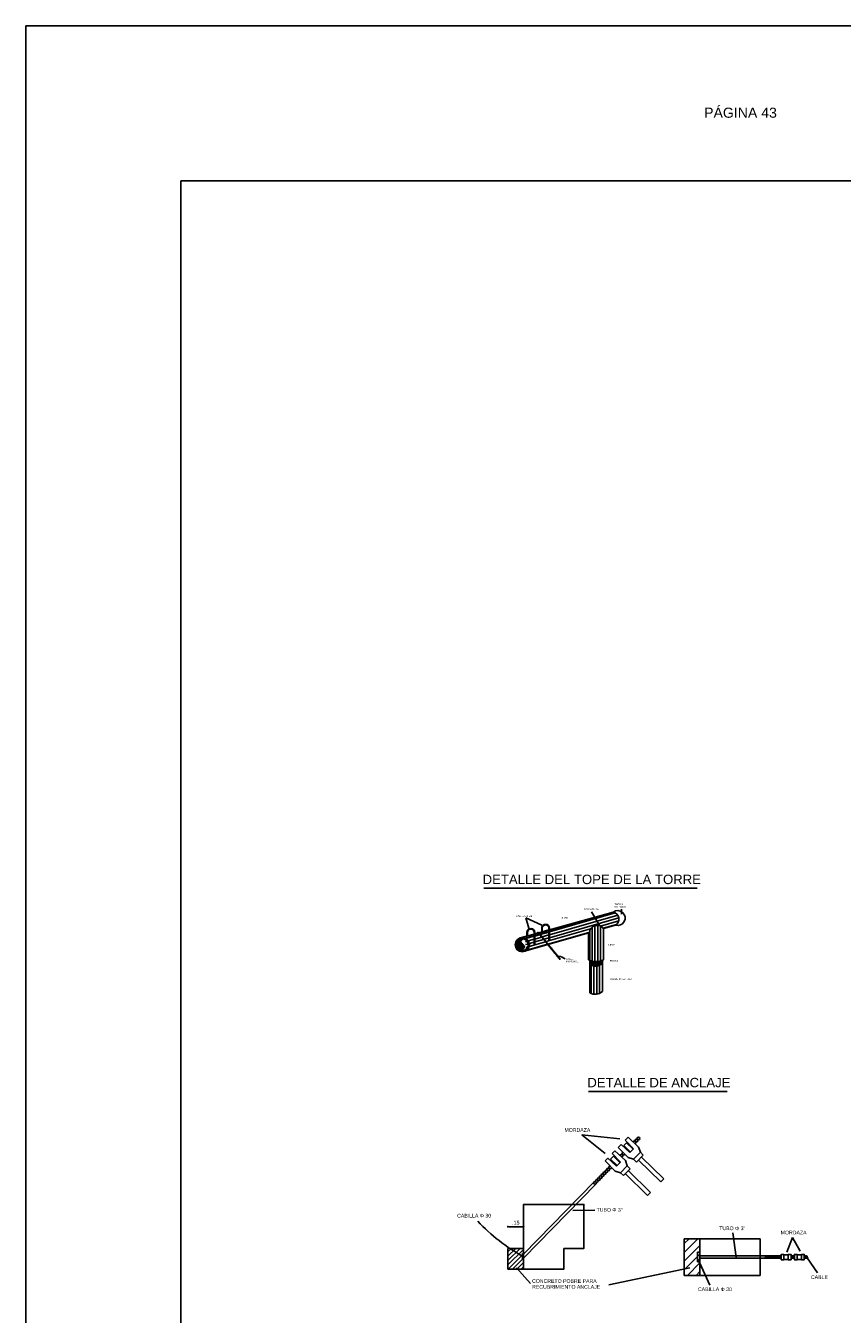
# Model space of a CAD drawing. Header units: metres. Extents: x 2644 to 4131, y 3282 to 4383.
# Tile 37 of 53: x 3043 to 3053, y 4366 to 4383. Entities that reach past the tile are written whole.
import ezdxf

# ---------------------------------------------------------------- set-up
doc = ezdxf.new("R2010")
doc.units = ezdxf.units.M
doc.layers.add('Dibujo', color=7, linetype='Continuous')
doc.styles.get("Standard").update_dxf_attribs({"font": 'arial.ttf'})
doc.dimstyles.new('gestion', dxfattribs={"dimscale": 0, "dimtxt": 0.025, "dimasz": 0.025, "dimexe": 0.02, "dimexo": 0.07, "dimgap": 0.01, "dimtad": 2, "dimtih": 1, "dimtoh": 1, "dimzin": 0, "dimdsep": 46, "dimtxsty": 'Standard', "dimblk": 'DOT', "dimcen": 0, "dimse1": 1, "dimse2": 1, "dimadec": 0, "dimazin": 0, "dimtm": 1e-09, "dimtfac": 1, "dimtix": 1, "dimtmove": 1, "dimatfit": 0, "dimldrblk": 'DOTSMALL', "dimfxl": 1, "dimtolj": 1, "dimtzin": 0, "dimarcsym": 2})
pattern_1 = [(0, (681.099, 1741.4918), (0, 3.2096821), [2.3343143, -0.875368]), (90, (681.099, 1741.4918), (-3.2096821, 2e-16), [2.3343143, -0.875368])]
pattern_2 = [(196, (681.098935, 1741.49175), (0.0100535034, -0.035060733), [])]

# ---------------------------------------------------------------- blocks, each defined once
blk = doc.blocks.new('_Dot')
at = {"color": 0, "linetype": 'ByBlock', "lineweight": -2}
blk.add_line((-0.5, 0), (-1, 0), dxfattribs=at)
at = {"color": 0, "linetype": 'ByBlock', "const_width": 0.5}
blk.add_lwpolyline([(-0.25, 0, 1), (0.25, 0, 1)], format="xyb", close=True, dxfattribs=at)
blk = doc.blocks.new('*D665')
at = {"color": 0, "lineweight": -2, "transparency": 16777216}
blk.add_line((3049.185, 4367.474), (3049.336, 4367.474), dxfattribs=at)
at = {"layer": 'Defpoints', "color": 0, "transparency": 16777216}
for p in [(3049.361, 4367.474), (3049.16, 4367.193), (3049.361, 4367.193)]:
    blk.add_point(p, dxfattribs=at)
at = {"color": 0, "lineweight": -2, "transparency": 16777216, "xscale": 0.025, "yscale": 0.025, "zscale": 0.025, "rotation": 180}
blk.add_blockref('_Dot', (3049.16, 4367.474), dxfattribs=at)
at = {"color": 0, "lineweight": -2, "transparency": 16777216, "xscale": 0.025, "yscale": 0.025, "zscale": 0.025}
blk.add_blockref('_Dot', (3049.361, 4367.474), dxfattribs=at)
at = {"color": 0, "transparency": 16777216, "insert": (3049.261, 4367.525), "char_height": 0.05, "attachment_point": 5}
blk.add_mtext('\\A1;.15', dxfattribs=at)
blk = doc.blocks.new('_DotSmall')
at = {"color": 0, "linetype": 'ByBlock', "const_width": 0.5}
blk.add_lwpolyline([(-0.0625, 0, 1), (0.0625, 0, 1)], format="xyb", close=True, dxfattribs=at)

msp = doc.modelspace()

# ---------------------------------------------------------------- hatches: boundary and pattern name
at = {"transparency": 33554531}
h = msp.add_hatch(dxfattribs=at)
h.set_pattern_fill('ANSI31', color=256, scale=0.011488, angle=151)
h.set_pattern_definition(pattern_2)
edge = h.paths.add_edge_path()
edge.add_ellipse((3050.308, 4371.279), major_axis=(0.0926, 0.0109), ratio=0.877093, start_angle=15.4107, end_angle=180, ccw=False)
edge.add_line((3050.394, 4371.311), (3050.394, 4371.319))
edge.add_line((3050.394, 4371.319), (3050.547, 4371.363))
edge.add_arc((3050.501, 4371.441), 0.0908, 301.0132, 427.5583)
edge.add_line((3050.535, 4371.525), (3049.697, 4371.284))
edge.add_line((3049.697, 4371.284), (3049.697, 4371.167))
edge.add_line((3049.697, 4371.167), (3049.689, 4371.165))
edge.add_line((3049.689, 4371.165), (3049.689, 4371.282))
edge.add_line((3049.689, 4371.282), (3049.564, 4371.246))
edge.add_spline(control_points=[(3049.564, 4371.246), (3049.565, 4371.245), (3049.567, 4371.242), (3049.569, 4371.238), (3049.573, 4371.241), (3049.574, 4371.242)], knot_values=[0, 0, 0, 0, 0.253679, 1.253679, 1.959507, 1.959507, 1.959507, 1.959507], degree=3, periodic=0)
edge.add_spline(control_points=[(3049.574, 4371.242), (3049.573, 4371.24), (3049.57, 4371.237), (3049.574, 4371.233), (3049.58, 4371.228), (3049.583, 4371.23)], knot_values=[1.294172, 1.294172, 1.294172, 1.294172, 2, 3, 3.976742, 3.976742, 3.976742, 3.976742], degree=3, periodic=0)
edge.add_spline(control_points=[(3049.583, 4371.23), (3049.583, 4371.23), (3049.583, 4371.23), (3049.583, 4371.23)], knot_values=[3.976742, 3.976742, 3.976742, 3.976742, 4, 4, 4, 4], degree=3, periodic=0)
edge.add_spline(control_points=[(3049.583, 4371.23), (3049.586, 4371.232), (3049.593, 4371.226), (3049.594, 4371.222), (3049.593, 4371.22), (3049.593, 4371.219)], knot_values=[1.447022, 1.447022, 1.447022, 1.447022, 2.42979, 3.42979, 3.982769, 3.982769, 3.982769, 3.982769], degree=3, periodic=0)
edge.add_spline(control_points=[(3049.601, 4371.207), (3049.604, 4371.21), (3049.6, 4371.218), (3049.596, 4371.22), (3049.593, 4371.219), (3049.593, 4371.219)], knot_values=[1.447022, 1.447022, 1.447022, 1.447022, 2.42979, 3.42979, 3.982769, 3.982769, 3.982769, 3.982769], degree=3, periodic=0)
edge.add_spline(control_points=[(3049.601, 4371.207), (3049.605, 4371.21), (3049.611, 4371.204), (3049.613, 4371.199), (3049.612, 4371.197), (3049.611, 4371.196)], knot_values=[1.447022, 1.447022, 1.447022, 1.447022, 2.42979, 3.42979, 3.982769, 3.982769, 3.982769, 3.982769], degree=3, periodic=0)
edge.add_spline(control_points=[(3049.62, 4371.185), (3049.623, 4371.188), (3049.618, 4371.195), (3049.614, 4371.198), (3049.612, 4371.197), (3049.611, 4371.196)], knot_values=[1.447022, 1.447022, 1.447022, 1.447022, 2.42979, 3.42979, 3.982769, 3.982769, 3.982769, 3.982769], degree=3, periodic=0)
edge.add_spline(control_points=[(3049.629, 4371.174), (3049.63, 4371.174), (3049.631, 4371.176), (3049.629, 4371.181), (3049.623, 4371.187), (3049.62, 4371.185), (3049.62, 4371.185), (3049.62, 4371.185), (3049.62, 4371.185)], knot_values=[2.705828, 2.705828, 2.705828, 2.705828, 3.258806, 4.258806, 4.758806, 4.758806, 4.758806, 5.258806, 5.258806, 5.258806, 5.258806], degree=3, periodic=0)
edge.add_spline(control_points=[(3049.629, 4371.174), (3049.63, 4371.174), (3049.632, 4371.175), (3049.637, 4371.172), (3049.641, 4371.165), (3049.638, 4371.162)], knot_values=[2.705828, 2.705828, 2.705828, 2.705828, 3.258806, 4.258806, 5.258806, 5.258806, 5.258806, 5.258806], degree=3, periodic=0)
edge.add_spline(control_points=[(3049.638, 4371.162), (3049.641, 4371.165), (3049.648, 4371.159), (3049.649, 4371.154), (3049.648, 4371.152), (3049.648, 4371.151)], knot_values=[1.447022, 1.447022, 1.447022, 1.447022, 2.42979, 3.42979, 3.982769, 3.982769, 3.982769, 3.982769], degree=3, periodic=0)
edge.add_spline(control_points=[(3049.656, 4371.14), (3049.659, 4371.142), (3049.655, 4371.15), (3049.651, 4371.153), (3049.648, 4371.152), (3049.648, 4371.151)], knot_values=[1.447022, 1.447022, 1.447022, 1.447022, 2.42979, 3.42979, 3.982769, 3.982769, 3.982769, 3.982769], degree=3, periodic=0)
edge.add_spline(control_points=[(3049.656, 4371.14), (3049.66, 4371.142), (3049.666, 4371.136), (3049.668, 4371.131), (3049.667, 4371.129), (3049.666, 4371.129)], knot_values=[1.447022, 1.447022, 1.447022, 1.447022, 2.42979, 3.42979, 3.982769, 3.982769, 3.982769, 3.982769], degree=3, periodic=0)
edge.add_spline(control_points=[(3049.675, 4371.117), (3049.678, 4371.12), (3049.673, 4371.127), (3049.669, 4371.13), (3049.667, 4371.129), (3049.666, 4371.129)], knot_values=[1.447022, 1.447022, 1.447022, 1.447022, 2.42979, 3.42979, 3.982769, 3.982769, 3.982769, 3.982769], degree=3, periodic=0)
edge.add_spline(control_points=[(3049.675, 4371.117), (3049.677, 4371.119), (3049.68, 4371.118), (3049.682, 4371.116)], knot_values=[3.238118, 3.238118, 3.238118, 3.238118, 3.982769, 3.982769, 3.982769, 3.982769], degree=3, periodic=0)
edge.add_line((3049.682, 4371.116), (3050.215, 4371.268))
h = msp.add_hatch(color=256, dxfattribs=at)
h.dxf.hatch_style = 1
h.paths.add_polyline_path([(3050.535, 4371.525, 0.054457), (3050.516, 4371.53), (3049.697, 4371.303), (3049.697, 4371.284)])
h = msp.add_hatch(dxfattribs=at)
h.set_pattern_fill('ANSI31', color=256, scale=0.011488, angle=45)
h.set_pattern_definition([(90, (681.098935, 1741.49175), (-0.03647366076, 6e-18), [])])
edge = h.paths.add_edge_path()
edge.add_ellipse((3050.308, 4371.279), major_axis=(0.0926, 0.0109), ratio=0.877093, start_angle=15.4107, end_angle=180)
edge.add_line((3050.215, 4371.268), (3050.215, 4370.909))
edge.add_arc((3050.296, 4371.117), 0.224, 248.6729, 295.9577)
edge.add_line((3050.394, 4370.916), (3050.394, 4371.311))
h = msp.add_hatch(color=256, dxfattribs=at)
h.dxf.hatch_style = 1
edge = h.paths.add_edge_path()
edge.add_arc((3049.345, 4371.111), 0.0757, 82.2324, 180)
edge.add_arc((3049.345, 4371.111), 0.0757, 180, 260.3395)
edge.add_spline(control_points=[(3049.332, 4371.036), (3049.352, 4371.052), (3049.374, 4371.073), (3049.37, 4371.106), (3049.335, 4371.127), (3049.324, 4371.144), (3049.326, 4371.172), (3049.355, 4371.186)], knot_values=[0, 0, 0, 0, 1, 2, 3, 4, 5, 5, 5, 5], degree=3, periodic=0)
h = msp.add_hatch(dxfattribs=at)
h.set_pattern_fill('ANGLE', color=256, scale=0.459511)
h.set_pattern_definition(pattern_1)
h.paths.add_polyline_path([(3049.498, 4371.248), (3049.323, 4371.199, -0.168418), (3049.382, 4371.194), (3049.498, 4371.227)])
edge = h.paths.add_edge_path()
edge.add_spline(control_points=[(3049.565, 4371.252), (3049.561, 4371.25), (3049.556, 4371.256), (3049.553, 4371.259), (3049.553, 4371.261), (3049.553, 4371.261)], knot_values=[1.979169, 1.979169, 1.979169, 1.979169, 2.955912, 3.955912, 3.976742, 3.976742, 3.976742, 3.976742], degree=3, periodic=0)
edge.add_spline(control_points=[(3049.555, 4371.263), (3049.554, 4371.262), (3049.554, 4371.261), (3049.553, 4371.261)], knot_values=[1.595147, 1.595147, 1.595147, 1.595147, 1.979169, 1.979169, 1.979169, 1.979169], degree=3, periodic=0)
edge.add_arc((3049.55, 4371.264), 0.00453, 224.8423, 313.8026, ccw=False)
edge.add_arc((3049.544, 4371.264), 0.00455, 241.692, 317.4543, ccw=False)
edge.add_line((3049.541, 4371.26), (3049.506, 4371.25))
edge.add_line((3049.506, 4371.25), (3049.506, 4371.229))
edge.add_line((3049.506, 4371.229), (3049.564, 4371.246))
edge.add_spline(control_points=[(3049.564, 4371.246), (3049.563, 4371.248), (3049.562, 4371.251), (3049.565, 4371.252)], knot_values=[1.959507, 1.959507, 1.959507, 1.959507, 2.705828, 2.705828, 2.705828, 2.705828], degree=3, periodic=0)
edge = h.paths.add_edge_path()
edge.add_line((3049.689, 4371.282), (3049.689, 4371.301))
edge.add_line((3049.689, 4371.301), (3049.559, 4371.265))
edge.add_spline(control_points=[(3049.559, 4371.265), (3049.56, 4371.264), (3049.564, 4371.262), (3049.568, 4371.255), (3049.565, 4371.252)], knot_values=[2.705828, 2.705828, 2.705828, 2.705828, 3.53386, 4.53386, 4.53386, 4.53386, 4.53386], degree=3, periodic=0)
edge.add_spline(control_points=[(3049.565, 4371.253), (3049.568, 4371.255), (3049.572, 4371.252), (3049.574, 4371.249), (3049.574, 4371.249)], knot_values=[2.879512, 2.879512, 2.879512, 2.879512, 3.862281, 3.982769, 3.982769, 3.982769, 3.982769], degree=3, periodic=0)
edge.add_line((3049.574, 4371.249), (3049.689, 4371.282))
h = msp.add_hatch(dxfattribs=at)
h.set_pattern_fill('ANSI31', color=256, scale=0.011488, angle=151)
h.set_pattern_definition(pattern_2)
edge = h.paths.add_edge_path()
edge.add_line((3049.506, 4371.113), (3049.498, 4371.11))
edge.add_line((3049.498, 4371.11), (3049.498, 4371.227))
edge.add_line((3049.498, 4371.227), (3049.382, 4371.194))
edge.add_arc((3049.345, 4371.111), 0.0908, 0, 65.5221, ccw=False)
edge.add_arc((3049.345, 4371.111), 0.0908, -58.9868, 0, ccw=False)
edge.add_line((3049.391, 4371.033), (3049.673, 4371.114))
edge.add_spline(control_points=[(3049.673, 4371.114), (3049.673, 4371.115), (3049.673, 4371.116), (3049.675, 4371.117)], knot_values=[3.582051, 3.582051, 3.582051, 3.582051, 3.976742, 3.976742, 3.976742, 3.976742], degree=3, periodic=0)
edge.add_spline(control_points=[(3049.675, 4371.117), (3049.671, 4371.115), (3049.665, 4371.12), (3049.662, 4371.125), (3049.665, 4371.128), (3049.666, 4371.129)], knot_values=[1.294172, 1.294172, 1.294172, 1.294172, 2.270915, 3.270915, 3.976742, 3.976742, 3.976742, 3.976742], degree=3, periodic=0)
edge.add_spline(control_points=[(3049.656, 4371.14), (3049.653, 4371.137), (3049.658, 4371.13), (3049.661, 4371.126), (3049.665, 4371.128), (3049.666, 4371.129)], knot_values=[1.294172, 1.294172, 1.294172, 1.294172, 2.270915, 3.270915, 3.976742, 3.976742, 3.976742, 3.976742], degree=3, periodic=0)
edge.add_spline(control_points=[(3049.656, 4371.14), (3049.653, 4371.137), (3049.647, 4371.143), (3049.644, 4371.147), (3049.646, 4371.15), (3049.648, 4371.151)], knot_values=[1.294172, 1.294172, 1.294172, 1.294172, 2.270915, 3.270915, 3.976742, 3.976742, 3.976742, 3.976742], degree=3, periodic=0)
edge.add_spline(control_points=[(3049.638, 4371.162), (3049.635, 4371.16), (3049.639, 4371.153), (3049.643, 4371.148), (3049.646, 4371.15), (3049.648, 4371.151)], knot_values=[0, 0, 0, 0, 1, 2, 2.705828, 2.705828, 2.705828, 2.705828], degree=3, periodic=0)
edge.add_spline(control_points=[(3049.638, 4371.162), (3049.635, 4371.16), (3049.629, 4371.166), (3049.625, 4371.17), (3049.628, 4371.173), (3049.629, 4371.174)], knot_values=[1.294172, 1.294172, 1.294172, 1.294172, 2.270915, 3.270915, 3.976742, 3.976742, 3.976742, 3.976742], degree=3, periodic=0)
edge.add_spline(control_points=[(3049.62, 4371.185), (3049.617, 4371.182), (3049.621, 4371.175), (3049.624, 4371.171), (3049.628, 4371.173), (3049.629, 4371.174)], knot_values=[1.294172, 1.294172, 1.294172, 1.294172, 2.270915, 3.270915, 3.976742, 3.976742, 3.976742, 3.976742], degree=3, periodic=0)
edge.add_spline(control_points=[(3049.62, 4371.185), (3049.617, 4371.182), (3049.611, 4371.188), (3049.607, 4371.192), (3049.61, 4371.195), (3049.611, 4371.196)], knot_values=[0, 0, 0, 0, 1, 2, 2.705828, 2.705828, 2.705828, 2.705828], degree=3, periodic=0)
edge.add_spline(control_points=[(3049.601, 4371.207), (3049.598, 4371.205), (3049.603, 4371.198), (3049.606, 4371.193), (3049.61, 4371.195), (3049.611, 4371.196)], knot_values=[1.294172, 1.294172, 1.294172, 1.294172, 2.270915, 3.270915, 3.976742, 3.976742, 3.976742, 3.976742], degree=3, periodic=0)
edge.add_spline(control_points=[(3049.601, 4371.207), (3049.598, 4371.205), (3049.592, 4371.211), (3049.589, 4371.215), (3049.591, 4371.218), (3049.593, 4371.219)], knot_values=[1.294172, 1.294172, 1.294172, 1.294172, 2.270915, 3.270915, 3.976742, 3.976742, 3.976742, 3.976742], degree=3, periodic=0)
edge.add_spline(control_points=[(3049.583, 4371.23), (3049.58, 4371.227), (3049.584, 4371.22), (3049.588, 4371.216), (3049.591, 4371.218), (3049.593, 4371.219)], knot_values=[1.294172, 1.294172, 1.294172, 1.294172, 2.270915, 3.270915, 3.976742, 3.976742, 3.976742, 3.976742], degree=3, periodic=0)
edge.add_spline(control_points=[(3049.583, 4371.23), (3049.58, 4371.228), (3049.574, 4371.233), (3049.57, 4371.237), (3049.573, 4371.24), (3049.574, 4371.242)], knot_values=[1.294172, 1.294172, 1.294172, 1.294172, 2.270915, 3.270915, 3.976742, 3.976742, 3.976742, 3.976742], degree=3, periodic=0)
edge.add_spline(control_points=[(3049.574, 4371.242), (3049.573, 4371.241), (3049.569, 4371.238), (3049.567, 4371.242), (3049.565, 4371.245), (3049.564, 4371.246)], knot_values=[0, 0, 0, 0, 0.705828, 1.705828, 1.959507, 1.959507, 1.959507, 1.959507], degree=3, periodic=0)
edge.add_line((3049.564, 4371.246), (3049.506, 4371.229))
edge.add_line((3049.506, 4371.229), (3049.506, 4371.113))
h = msp.add_hatch(dxfattribs=at)
h.set_pattern_fill('ANGLE', color=256, scale=0.459511)
h.set_pattern_definition(pattern_1)
h.paths.add_polyline_path([(3050.215, 4370.491, 0.029046), (3050.23, 4370.484), (3050.23, 4370.904, -0.017451), (3050.215, 4370.909)])
h.paths.add_polyline_path([(3050.199, 4370.916, 0.020208), (3050.215, 4370.909), (3050.215, 4371.268), (3050.199, 4371.263)])
h = msp.add_hatch(dxfattribs=at)
h.set_pattern_fill('ANSI31', color=256, scale=0.011488, angle=45)
h.set_pattern_definition([(90, (702.167158, 1742.75459), (-0.03647366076, 6e-18), [])])
edge = h.paths.add_edge_path()
edge.add_arc((3050.285, 4370.977), 0.142, 247.0366, 310.9513)
edge.add_line((3050.378, 4370.87), (3050.378, 4370.507))
edge.add_arc((3050.285, 4370.614), 0.142, 247.0366, 310.9513, ccw=False)
edge.add_line((3050.23, 4370.484), (3050.23, 4370.847))
at = {"transparency": 33554656}
h = msp.add_hatch(dxfattribs=at)
h.set_pattern_fill('ANSI31', color=256, scale=0.012428)
h.set_pattern_definition([(45, (-9642.77296, -9851.351243), (-0.027901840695, 0.027901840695), [])])
h.paths.add_polyline_path([(3049.16, 4366.925), (3049.361, 4366.925), (3049.361, 4367.193), (3049.16, 4367.193)])
h = msp.add_hatch(dxfattribs=at)
h.set_pattern_fill('ANSI31', color=256, scale=0.025)
h.set_pattern_definition([(45, (-2054.973475, -1352.95313), (-0.05612660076, 0.05612660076), [])])
h.paths.add_polyline_path([(3051.634, 4367.318), (3051.434, 4367.318), (3051.434, 4366.846), (3051.634, 4366.846)])

# ---------------------------------------------------------------- linework, layer by layer
for p, q in [((3048.847, 4371.841), (3051.603, 4371.841)), ((3049.697, 4371.303), (3050.516, 4371.53)), ((3049.697, 4371.284), (3050.535, 4371.525)), ((3050.344, 4371.355), (3050.238, 4371.536)), ((3050.623, 4371.504), (3050.626, 4371.57)), ((3049.392, 4371.459), (3049.428, 4371.326)), ((3049.392, 4371.459), (3049.595, 4371.363)), ((3050.394, 4371.319), (3050.547, 4371.363)), ((3050.394, 4371.319), (3050.394, 4370.916)), ((3049.318, 4371.198), (3049.498, 4371.248)), ((3049.382, 4371.194), (3049.498, 4371.227)), ((3049.391, 4371.033), (3050.215, 4371.268)), ((3049.506, 4371.229), (3049.689, 4371.282)), ((3049.506, 4371.25), (3049.541, 4371.26)), ((3049.559, 4371.265), (3049.689, 4371.301)), ((3049.689, 4371.165), (3049.697, 4371.167)), ((3050.199, 4371.263), (3050.199, 4370.916)), ((3050.215, 4370.909), (3050.215, 4371.268)), ((3049.498, 4371.11), (3049.506, 4371.113)), ((3050.215, 4370.909), (3050.215, 4370.491)), ((3050.23, 4370.904), (3050.23, 4370.484)), ((3050.378, 4370.909), (3050.378, 4370.507)), ((3050.198, 4369.219), (3051.986, 4369.219)), ((3050.115, 4368.659), (3050.416, 4368.417)), ((3050.115, 4368.659), (3050.604, 4368.605)), ((3050.583, 4368.497), (3050.619, 4368.534)), ((3050.583, 4368.497), (3050.712, 4368.365)), ((3050.619, 4368.534), (3050.732, 4368.43)), ((3050.654, 4368.519), (3050.691, 4368.557)), ((3050.654, 4368.519), (3050.739, 4368.436)), ((3050.674, 4368.591), (3050.71, 4368.627)), ((3050.674, 4368.591), (3050.781, 4368.48)), ((3050.776, 4368.474), (3050.691, 4368.557)), ((3050.71, 4368.627), (3050.846, 4368.501)), ((3050.846, 4368.501), (3050.868, 4368.433)), ((3050.412, 4368.322), (3050.448, 4368.359)), ((3050.448, 4368.359), (3050.562, 4368.255)), ((3050.483, 4368.344), (3050.521, 4368.382)), ((3050.483, 4368.344), (3050.568, 4368.261)), ((3050.504, 4368.416), (3050.54, 4368.453)), ((3050.504, 4368.416), (3050.611, 4368.305)), ((3050.605, 4368.3), (3050.521, 4368.382)), ((3050.54, 4368.453), (3050.675, 4368.327)), ((3050.675, 4368.327), (3050.697, 4368.258)), ((3050.712, 4368.365), (3050.781, 4368.344)), ((3050.732, 4368.43), (3050.781, 4368.48)), ((3050.781, 4368.344), (3050.868, 4368.433)), ((3050.781, 4368.344), (3050.819, 4368.307)), ((3050.906, 4368.396), (3050.819, 4368.307)), ((3050.844, 4368.333), (3051.132, 4368.053)), ((3050.868, 4368.433), (3050.906, 4368.396)), ((3051.169, 4368.091), (3050.882, 4368.371)), ((3050.412, 4368.322), (3050.542, 4368.19)), ((3050.542, 4368.19), (3050.611, 4368.17)), ((3050.562, 4368.255), (3050.611, 4368.305)), ((3050.611, 4368.17), (3050.697, 4368.258)), ((3050.611, 4368.17), (3050.649, 4368.133)), ((3050.735, 4368.221), (3050.649, 4368.133)), ((3050.697, 4368.258), (3050.735, 4368.221)), ((3050.998, 4367.916), (3050.711, 4368.197)), ((3050.272, 4368.052), (3049.361, 4367.118)), ((3050.296, 4368.027), (3049.361, 4367.068)), ((3050.674, 4368.158), (3050.961, 4367.878)), ((3051.169, 4368.091), (3051.132, 4368.053)), ((3050.998, 4367.916), (3050.961, 4367.878)), ((3049.995, 4367.681), (3050.279, 4367.686)), ((3052.105, 4367.081), (3052.063, 4367.396)), ((3052.832, 4367.336), (3052.758, 4367.146)), ((3052.832, 4367.336), (3052.928, 4367.157)), ((3049.361, 4367.193), (3049.16, 4367.193)), ((3049.16, 4367.193), (3049.16, 4366.925)), ((3049.361, 4367.193), (3049.361, 4366.925)), ((3051.434, 4367.318), (3052.413, 4367.318)), ((3051.634, 4367.318), (3051.634, 4366.846)), ((3052.413, 4367.318), (3052.413, 4366.846)), ((3049.346, 4367.058), (3049.346, 4367.127)), ((3049.346, 4367.127), (3049.361, 4367.127)), ((3049.361, 4367.058), (3049.346, 4367.058)), ((3051.634, 4367.143), (3051.607, 4367.143)), ((3051.607, 4367.143), (3051.607, 4367.022)), ((3051.634, 4367.02), (3051.607, 4367.02)), ((3051.616, 4367.049), (3051.766, 4366.72)), ((3052.496, 4367.098), (3051.634, 4367.098)), ((3052.496, 4367.066), (3051.634, 4367.066)), ((3052.413, 4367.066), (3052.413, 4367.098)), ((3052.413, 4367.06), (3052.413, 4367.092)), ((3052.721, 4367.115), (3052.721, 4367.082)), ((3052.721, 4367.111), (3052.777, 4367.111)), ((3052.721, 4367.048), (3052.721, 4367.082)), ((3052.721, 4367.052), (3052.777, 4367.052)), ((3052.777, 4367.115), (3052.777, 4367.082)), ((3052.777, 4367.048), (3052.777, 4367.082)), ((3052.892, 4367.115), (3052.892, 4367.056)), ((3052.892, 4367.115), (3052.892, 4367.082)), ((3052.892, 4367.111), (3052.948, 4367.111)), ((3052.892, 4367.048), (3052.892, 4367.082)), ((3052.892, 4367.052), (3052.948, 4367.052)), ((3052.948, 4367.115), (3052.948, 4367.056)), ((3052.948, 4367.115), (3052.948, 4367.082)), ((3052.948, 4367.048), (3052.948, 4367.082)), ((3053.153, 4366.878), (3053.019, 4367.07)), ((3049.361, 4366.925), (3049.16, 4366.925)), ((3049.27, 4366.942), (3049.45, 4366.741)), ((3050.46, 4366.722), (3051.508, 4366.945)), ((3051.434, 4366.846), (3052.413, 4366.846))]:
    msp.add_line(p, q)
msp.add_line((3051.434, 4367.318), (3051.434, 4366.846), dxfattribs=at)
for points in [[(3049.506, 4371.113), (3049.506, 4371.27, 1), (3049.404, 4371.27), (3049.404, 4371.222)], [(3049.697, 4371.167), (3049.697, 4371.323, 1), (3049.595, 4371.323), (3049.595, 4371.275)], [(3049.689, 4371.165), (3049.689, 4371.323, 1), (3049.603, 4371.323), (3049.603, 4371.277)], [(3049.498, 4371.11), (3049.498, 4371.27, 1), (3049.412, 4371.27), (3049.412, 4371.224)]]:
    msp.add_lwpolyline(points, format="xyb")
for points in [[(3049.88, 4367.193), (3049.88, 4366.925), (3049.361, 4366.925), (3049.361, 4367.761), (3049.88, 4367.761)], [(3049.361, 4367.193), (3049.361, 4367.761), (3050.14, 4367.761), (3050.14, 4367.193), (3049.88, 4367.193)], [(3052.482, 4367.098), (3052.496, 4367.098)], [(3052.509, 4367.066), (3052.496, 4367.066)], [(3052.499, 4367.098), (3052.513, 4367.098)], [(3052.527, 4367.067), (3052.513, 4367.067)], [(3052.516, 4367.098), (3052.53, 4367.098)], [(3052.544, 4367.066), (3052.53, 4367.066)], [(3052.533, 4367.098), (3052.547, 4367.098)], [(3052.561, 4367.066), (3052.547, 4367.066)], [(3052.551, 4367.098), (3052.564, 4367.098)], [(3052.578, 4367.066), (3052.565, 4367.066)], [(3052.568, 4367.097), (3052.582, 4367.097)], [(3052.596, 4367.066), (3052.582, 4367.066)], [(3052.585, 4367.098), (3052.599, 4367.098)], [(3052.613, 4367.066), (3052.599, 4367.066)], [(3052.602, 4367.098), (3052.616, 4367.098)], [(3052.63, 4367.066), (3052.616, 4367.066)], [(3052.62, 4367.098), (3052.633, 4367.098)], [(3052.647, 4367.066), (3052.634, 4367.066)], [(3052.647, 4367.066), (3052.634, 4367.066)], [(3052.637, 4367.098), (3052.651, 4367.098)], [(3052.665, 4367.066), (3052.651, 4367.066)], [(3052.654, 4367.097), (3052.668, 4367.097)], [(3052.682, 4367.066), (3052.668, 4367.066)], [(3052.671, 4367.098), (3052.686, 4367.098)], [(3052.686, 4367.066), (3052.685, 4367.066)], [(3052.686, 4367.082), (3052.686, 4367.115), (3052.721, 4367.115)], [(3052.686, 4367.082), (3052.686, 4367.048), (3052.721, 4367.048)], [(3052.777, 4367.115), (3052.813, 4367.115), (3052.813, 4367.082)], [(3052.777, 4367.048), (3052.813, 4367.048), (3052.813, 4367.082)], [(3052.813, 4367.098), (3052.823, 4367.098)], [(3052.82, 4367.066), (3052.813, 4367.066)], [(3052.837, 4367.066), (3052.823, 4367.066)], [(3052.826, 4367.098), (3052.84, 4367.098)], [(3052.854, 4367.066), (3052.84, 4367.066)], [(3052.844, 4367.097), (3052.856, 4367.097)], [(3052.856, 4367.082), (3052.856, 4367.115), (3052.892, 4367.115)], [(3052.856, 4367.082), (3052.856, 4367.048), (3052.892, 4367.048)], [(3052.948, 4367.115), (3052.983, 4367.115), (3052.983, 4367.082)], [(3052.948, 4367.048), (3052.983, 4367.048), (3052.983, 4367.082)], [(3052.983, 4367.098), (3052.995, 4367.098)], [(3052.992, 4367.066), (3052.983, 4367.066)], [(3053.009, 4367.066), (3052.995, 4367.066)], [(3052.999, 4367.098), (3053.012, 4367.098)], [(3053.026, 4367.066), (3053.013, 4367.066)]]:
    msp.add_lwpolyline(points)
for centre, radius in [((3049.345, 4371.111), 0.0908), ((3049.345, 4371.111), 0.0757), ((3050.819, 4368.587), 0.0174), ((3050.843, 4368.612), 0.0174), ((3050.405, 4368.163), 0.0174), ((3050.429, 4368.188), 0.0174), ((3050.454, 4368.213), 0.0174), ((3050.283, 4368.038), 0.0174), ((3050.307, 4368.063), 0.0174), ((3050.332, 4368.088), 0.0174), ((3050.356, 4368.113), 0.0174), ((3050.38, 4368.138), 0.0174)]:
    msp.add_circle(centre, radius)
for centre, radius, start, end in [((3050.576, 4371.455), 0.0963, 252.5698, 128.47), ((3050.501, 4371.441), 0.0908, 301.0132, 80.0266), ((3049.539, 4371.259), 0.00473, 89.3683, 195.5066), ((3049.544, 4371.264), 0.00455, 44.5974, 317.4543), ((3049.55, 4371.264), 0.00453, 343.0257, 313.8026), ((3049.765, 4370.734), 0.235, 55.3173, 78.1315), ((3050.296, 4371.117), 0.224, 244.0423, 295.9577), ((3050.285, 4371.023), 0.142, 240.3817, 301.7001), ((3050.285, 4371.008), 0.142, 240.3817, 310.9513), ((3050.285, 4370.992), 0.142, 240.3817, 310.9513), ((3050.285, 4370.977), 0.142, 240.3817, 310.9513), ((3050.285, 4370.614), 0.142, 240.3817, 310.9513), ((3050.746, 4368.513), 0.0174, 124.5759, 156.988), ((3050.746, 4368.513), 0.0174, 294.4331, 323.0015), ((3050.794, 4368.563), 0.0174, 282.2237, 171.8437), ((3050.575, 4368.338), 0.0174, 124.5759, 156.988), ((3050.575, 4368.338), 0.0174, 294.4331, 323.0015), ((3050.624, 4368.388), 0.0174, 282.2237, 171.8437), ((3050.648, 4368.413), 0.0174, 89.4779, 359.2969), ((3050.697, 4368.463), 0.0174, 99.6706, 139.0654), ((3050.697, 4368.463), 0.0174, 316.1993, 351.7505), ((3050.478, 4368.238), 0.0174, 89.4779, 359.2969), ((3050.527, 4368.288), 0.0174, 99.6706, 139.0654), ((3050.527, 4368.288), 0.0174, 316.1993, 351.7505), ((3050.259, 4368.013), 0.0174, 312.6922, 318.7289), ((3050.527, 4369.202), 2.416, 223.3166, 241.0045), ((3052.482, 4367.096), 0.00192, 90, 206.8803), ((3052.375, 4367.024), 0.127, 19.8823, 33.8782), ((3052.496, 4367.068), 0.00192, 206.8803, 270), ((3052.496, 4367.096), 0.00192, 26.8803, 90), ((3052.499, 4367.096), 0.00192, 90, 163.79), ((3052.392, 4367.026), 0.127, 19.8823, 33.8782), ((3052.509, 4367.068), 0.00192, 270, 26.8803), ((3052.513, 4367.068), 0.00192, 206.8803, 270), ((3052.513, 4367.096), 0.00192, 26.8803, 90), ((3052.516, 4367.096), 0.00192, 90, 145.1005), ((3052.41, 4367.026), 0.127, 19.8823, 33.8782), ((3052.527, 4367.068), 0.00192, 270, 26.8803), ((3052.53, 4367.068), 0.00192, 206.8803, 270), ((3052.53, 4367.096), 0.00192, 26.8803, 90), ((3052.533, 4367.096), 0.00192, 90, 152.2806), ((3052.427, 4367.026), 0.127, 19.8823, 33.8782), ((3052.544, 4367.068), 0.00192, 270, 26.8803), ((3052.547, 4367.068), 0.00192, 206.8803, 270), ((3052.547, 4367.096), 0.00192, 26.8803, 90), ((3052.551, 4367.096), 0.00192, 90, 152.1168), ((3052.444, 4367.026), 0.127, 19.8823, 33.8782), ((3052.561, 4367.068), 0.00192, 270, 26.8803), ((3052.565, 4367.068), 0.00192, 206.8803, 270), ((3052.564, 4367.096), 0.00192, 26.8803, 90), ((3052.461, 4367.026), 0.127, 19.8823, 33.8782), ((3052.568, 4367.096), 0.00192, 90, 150.6814), ((3052.578, 4367.068), 0.00192, 270, 26.8803), ((3052.582, 4367.068), 0.00192, 206.8803, 270), ((3052.582, 4367.096), 0.00192, 26.8803, 90), ((3052.585, 4367.096), 0.00192, 90, 163.79), ((3052.478, 4367.026), 0.127, 19.8823, 33.8782), ((3052.596, 4367.068), 0.00192, 270, 26.8803), ((3052.599, 4367.068), 0.00192, 206.8803, 270), ((3052.599, 4367.096), 0.00192, 26.8803, 90), ((3052.602, 4367.096), 0.00192, 90, 145.1005), ((3052.496, 4367.026), 0.127, 19.8823, 33.8782), ((3052.613, 4367.068), 0.00192, 270, 26.8803), ((3052.616, 4367.068), 0.00192, 206.8803, 270), ((3052.616, 4367.096), 0.00192, 26.8803, 90), ((3052.62, 4367.096), 0.00192, 90, 152.2806), ((3052.513, 4367.026), 0.127, 19.8823, 33.8782), ((3052.63, 4367.068), 0.00192, 270, 26.8803), ((3052.634, 4367.068), 0.00192, 206.8803, 270), ((3052.633, 4367.096), 0.00192, 26.8803, 90), ((3052.637, 4367.096), 0.00192, 90, 152.1168), ((3052.53, 4367.026), 0.127, 19.8823, 33.8782), ((3052.53, 4367.026), 0.127, 19.8823, 33.8782), ((3052.647, 4367.068), 0.00192, 270, 26.8803), ((3052.647, 4367.068), 0.00192, 270, 26.8803), ((3052.651, 4367.068), 0.00192, 206.8803, 270), ((3052.651, 4367.096), 0.00192, 26.8803, 90), ((3052.654, 4367.096), 0.00192, 90, 150.6814), ((3052.547, 4367.026), 0.127, 19.8823, 33.8782), ((3052.665, 4367.068), 0.00192, 270, 26.8803), ((3052.668, 4367.068), 0.00192, 206.8803, 270), ((3052.668, 4367.096), 0.00192, 26.8803, 90), ((3052.671, 4367.096), 0.00192, 90, 163.79), ((3052.565, 4367.026), 0.127, 19.8823, 33.8782), ((3052.682, 4367.068), 0.00192, 270, 26.8803), ((3052.685, 4367.068), 0.00192, 206.8803, 270), ((3052.702, 4367.026), 0.127, 19.8823, 29.2334), ((3052.82, 4367.068), 0.00192, 270, 26.8803), ((3052.82, 4367.068), 0.00192, 270, 26.8803), ((3052.823, 4367.068), 0.00192, 206.8803, 270), ((3052.823, 4367.096), 0.00192, 26.8803, 90), ((3052.826, 4367.096), 0.00192, 90, 152.1168), ((3052.72, 4367.026), 0.127, 19.8823, 33.8782), ((3052.837, 4367.068), 0.00192, 270, 26.8803), ((3052.84, 4367.068), 0.00192, 206.8803, 270), ((3052.84, 4367.096), 0.00192, 26.8803, 90), ((3052.737, 4367.026), 0.127, 19.8823, 33.8782), ((3052.844, 4367.096), 0.00192, 90, 150.6814), ((3052.854, 4367.068), 0.00192, 270, 26.8803), ((3052.857, 4367.068), 0.00192, 206.8803, 224.2307), ((3052.875, 4367.026), 0.127, 19.8823, 30.996), ((3052.992, 4367.068), 0.00192, 270, 26.8803), ((3052.995, 4367.068), 0.00192, 206.8803, 270), ((3052.995, 4367.096), 0.00192, 26.8803, 90), ((3052.999, 4367.096), 0.00192, 90, 152.2806), ((3052.892, 4367.026), 0.127, 19.8823, 33.8782), ((3053.009, 4367.068), 0.00192, 270, 26.8803), ((3053.013, 4367.068), 0.00192, 206.8803, 270), ((3053.012, 4367.096), 0.00192, 26.8803, 90), ((3052.909, 4367.026), 0.127, 19.8823, 33.8782), ((3053.026, 4367.068), 0.00192, 270, 26.8803)]:
    msp.add_arc(centre, radius, start, end)
msp.add_ellipse((3050.308, 4371.279), major_axis=(0.0926, 0.0109), ratio=0.877093, start_param=0.268968, end_param=3.141593)
msp.add_open_spline([(3049.355, 4371.186), (3049.326, 4371.172), (3049.324, 4371.144), (3049.335, 4371.127), (3049.37, 4371.106), (3049.374, 4371.073), (3049.352, 4371.052), (3049.332, 4371.036)], degree=3)
for points, knots in [([(3049.556, 4371.264), (3049.555, 4371.263), (3049.552, 4371.26), (3049.556, 4371.256), (3049.562, 4371.25), (3049.565, 4371.253)], [1.294172, 1.294172, 1.294172, 1.294172, 2, 3, 4, 4, 4, 4]), ([(3049.574, 4371.242), (3049.573, 4371.241), (3049.569, 4371.238), (3049.566, 4371.243), (3049.562, 4371.25), (3049.565, 4371.252), (3049.568, 4371.255), (3049.563, 4371.263), (3049.559, 4371.265), (3049.557, 4371.265), (3049.556, 4371.264)], [0, 0, 0, 0, 0.705828, 1.705828, 2.705828, 2.705828, 2.705828, 3.705828, 4.705828, 5.258806, 5.258806, 5.258806, 5.258806]), ([(3049.574, 4371.242), (3049.575, 4371.242), (3049.576, 4371.244), (3049.574, 4371.249), (3049.568, 4371.255), (3049.565, 4371.252)], [1.447022, 1.447022, 1.447022, 1.447022, 2, 3, 4, 4, 4, 4]), ([(3049.574, 4371.242), (3049.573, 4371.24), (3049.57, 4371.237), (3049.574, 4371.233), (3049.58, 4371.227), (3049.583, 4371.23)], [1.294172, 1.294172, 1.294172, 1.294172, 2, 3, 4, 4, 4, 4]), ([(3049.574, 4371.242), (3049.575, 4371.242), (3049.577, 4371.243), (3049.582, 4371.24), (3049.586, 4371.233), (3049.583, 4371.23)], [1.447022, 1.447022, 1.447022, 1.447022, 2, 3, 4, 4, 4, 4]), ([(3049.593, 4371.219), (3049.591, 4371.218), (3049.588, 4371.216), (3049.584, 4371.22), (3049.58, 4371.227), (3049.583, 4371.23)], [1.294172, 1.294172, 1.294172, 1.294172, 2, 3, 4, 4, 4, 4]), ([(3049.593, 4371.219), (3049.593, 4371.22), (3049.594, 4371.222), (3049.593, 4371.226), (3049.586, 4371.233), (3049.583, 4371.23)], [1.447022, 1.447022, 1.447022, 1.447022, 2, 3, 4, 4, 4, 4]), ([(3049.593, 4371.219), (3049.591, 4371.218), (3049.589, 4371.215), (3049.592, 4371.211), (3049.598, 4371.205), (3049.601, 4371.207)], [1.294172, 1.294172, 1.294172, 1.294172, 2, 3, 4, 4, 4, 4]), ([(3049.593, 4371.219), (3049.593, 4371.219), (3049.596, 4371.22), (3049.6, 4371.218), (3049.605, 4371.21), (3049.601, 4371.207)], [1.447022, 1.447022, 1.447022, 1.447022, 2, 3, 4, 4, 4, 4]), ([(3049.611, 4371.196), (3049.61, 4371.195), (3049.606, 4371.193), (3049.603, 4371.198), (3049.598, 4371.205), (3049.601, 4371.207)], [1.294172, 1.294172, 1.294172, 1.294172, 2, 3, 4, 4, 4, 4]), ([(3049.611, 4371.196), (3049.612, 4371.197), (3049.613, 4371.199), (3049.611, 4371.204), (3049.605, 4371.21), (3049.601, 4371.207)], [1.447022, 1.447022, 1.447022, 1.447022, 2, 3, 4, 4, 4, 4]), ([(3049.611, 4371.196), (3049.61, 4371.195), (3049.607, 4371.192), (3049.611, 4371.188), (3049.617, 4371.182), (3049.62, 4371.185), (3049.623, 4371.187), (3049.629, 4371.181), (3049.631, 4371.176), (3049.63, 4371.174), (3049.629, 4371.174)], [0, 0, 0, 0, 0.705828, 1.705828, 2.705828, 2.705828, 2.705828, 3.705828, 4.705828, 5.258806, 5.258806, 5.258806, 5.258806]), ([(3049.611, 4371.196), (3049.612, 4371.197), (3049.614, 4371.198), (3049.618, 4371.195), (3049.623, 4371.187), (3049.62, 4371.185)], [1.447022, 1.447022, 1.447022, 1.447022, 2, 3, 4, 4, 4, 4]), ([(3049.629, 4371.174), (3049.628, 4371.173), (3049.624, 4371.171), (3049.621, 4371.175), (3049.617, 4371.182), (3049.62, 4371.185)], [1.294172, 1.294172, 1.294172, 1.294172, 2, 3, 4, 4, 4, 4]), ([(3049.629, 4371.174), (3049.628, 4371.173), (3049.625, 4371.17), (3049.629, 4371.166), (3049.635, 4371.16), (3049.638, 4371.162)], [1.294172, 1.294172, 1.294172, 1.294172, 2, 3, 4, 4, 4, 4]), ([(3049.648, 4371.151), (3049.646, 4371.15), (3049.643, 4371.148), (3049.639, 4371.153), (3049.635, 4371.16), (3049.638, 4371.162), (3049.641, 4371.165), (3049.637, 4371.172), (3049.632, 4371.175), (3049.63, 4371.174), (3049.629, 4371.174)], [0, 0, 0, 0, 0.705828, 1.705828, 2.705828, 2.705828, 2.705828, 3.705828, 4.705828, 5.258806, 5.258806, 5.258806, 5.258806]), ([(3049.648, 4371.151), (3049.648, 4371.152), (3049.649, 4371.154), (3049.648, 4371.159), (3049.641, 4371.165), (3049.638, 4371.162)], [1.447022, 1.447022, 1.447022, 1.447022, 2, 3, 4, 4, 4, 4]), ([(3049.648, 4371.151), (3049.646, 4371.15), (3049.644, 4371.147), (3049.647, 4371.143), (3049.653, 4371.137), (3049.656, 4371.14)], [1.294172, 1.294172, 1.294172, 1.294172, 2, 3, 4, 4, 4, 4]), ([(3049.648, 4371.151), (3049.648, 4371.152), (3049.651, 4371.153), (3049.655, 4371.15), (3049.66, 4371.142), (3049.656, 4371.14)], [1.447022, 1.447022, 1.447022, 1.447022, 2, 3, 4, 4, 4, 4]), ([(3049.666, 4371.129), (3049.665, 4371.128), (3049.661, 4371.126), (3049.658, 4371.13), (3049.653, 4371.137), (3049.656, 4371.14)], [1.294172, 1.294172, 1.294172, 1.294172, 2, 3, 4, 4, 4, 4]), ([(3049.666, 4371.129), (3049.667, 4371.129), (3049.668, 4371.131), (3049.666, 4371.136), (3049.66, 4371.142), (3049.656, 4371.14)], [1.447022, 1.447022, 1.447022, 1.447022, 2, 3, 4, 4, 4, 4]), ([(3049.666, 4371.129), (3049.665, 4371.128), (3049.662, 4371.125), (3049.666, 4371.12), (3049.672, 4371.115), (3049.675, 4371.117)], [1.294172, 1.294172, 1.294172, 1.294172, 2, 3, 4, 4, 4, 4]), ([(3049.666, 4371.129), (3049.667, 4371.129), (3049.669, 4371.13), (3049.673, 4371.127), (3049.678, 4371.12), (3049.675, 4371.117)], [1.447022, 1.447022, 1.447022, 1.447022, 2, 3, 4, 4, 4, 4]), ([(3049.684, 4371.106), (3049.683, 4371.105), (3049.679, 4371.103), (3049.676, 4371.107), (3049.672, 4371.115), (3049.675, 4371.117)], [1.294172, 1.294172, 1.294172, 1.294172, 2, 3, 4, 4, 4, 4]), ([(3049.684, 4371.106), (3049.685, 4371.107), (3049.686, 4371.109), (3049.684, 4371.114), (3049.678, 4371.12), (3049.675, 4371.117)], [1.447022, 1.447022, 1.447022, 1.447022, 2, 3, 4, 4, 4, 4]), ([(3049.684, 4371.106), (3049.683, 4371.105), (3049.68, 4371.102), (3049.684, 4371.098), (3049.69, 4371.092), (3049.693, 4371.094), (3049.696, 4371.097), (3049.703, 4371.091), (3049.704, 4371.086), (3049.703, 4371.084), (3049.703, 4371.084)], [0, 0, 0, 0, 0.705828, 1.705828, 2.705828, 2.705828, 2.705828, 3.705828, 4.705828, 5.258806, 5.258806, 5.258806, 5.258806]), ([(3049.684, 4371.106), (3049.685, 4371.107), (3049.687, 4371.107), (3049.692, 4371.105), (3049.696, 4371.097), (3049.693, 4371.094)], [1.447022, 1.447022, 1.447022, 1.447022, 2, 3, 4, 4, 4, 4]), ([(3049.703, 4371.084), (3049.701, 4371.083), (3049.698, 4371.08), (3049.694, 4371.085), (3049.69, 4371.092), (3049.693, 4371.095)], [1.294172, 1.294172, 1.294172, 1.294172, 2, 3, 4, 4, 4, 4]), ([(3049.703, 4371.084), (3049.701, 4371.082), (3049.699, 4371.079), (3049.702, 4371.075), (3049.708, 4371.069), (3049.711, 4371.072)], [1.294172, 1.294172, 1.294172, 1.294172, 2, 3, 4, 4, 4, 4]), ([(3049.703, 4371.084), (3049.703, 4371.084), (3049.706, 4371.085), (3049.71, 4371.082), (3049.715, 4371.075), (3049.711, 4371.072)], [1.447022, 1.447022, 1.447022, 1.447022, 2, 3, 4, 4, 4, 4]), ([(3049.721, 4371.061), (3049.72, 4371.06), (3049.716, 4371.058), (3049.713, 4371.062), (3049.708, 4371.069), (3049.711, 4371.072)], [1.294172, 1.294172, 1.294172, 1.294172, 2, 3, 4, 4, 4, 4]), ([(3049.721, 4371.061), (3049.721, 4371.062), (3049.723, 4371.064), (3049.721, 4371.068), (3049.715, 4371.075), (3049.711, 4371.072)], [1.447022, 1.447022, 1.447022, 1.447022, 2, 3, 4, 4, 4, 4]), ([(3049.721, 4371.061), (3049.72, 4371.06), (3049.717, 4371.057), (3049.72, 4371.053), (3049.726, 4371.047), (3049.73, 4371.049)], [1.294172, 1.294172, 1.294172, 1.294172, 2, 3, 4, 4, 4, 4]), ([(3049.721, 4371.061), (3049.722, 4371.061), (3049.724, 4371.062), (3049.728, 4371.06), (3049.733, 4371.052), (3049.73, 4371.049)], [1.447022, 1.447022, 1.447022, 1.447022, 2, 3, 4, 4, 4, 4]), ([(3049.739, 4371.038), (3049.738, 4371.037), (3049.734, 4371.035), (3049.731, 4371.04), (3049.726, 4371.047), (3049.73, 4371.049)], [1.294172, 1.294172, 1.294172, 1.294172, 2, 3, 4, 4, 4, 4]), ([(3049.739, 4371.038), (3049.74, 4371.039), (3049.741, 4371.041), (3049.739, 4371.046), (3049.733, 4371.052), (3049.73, 4371.049)], [1.447022, 1.447022, 1.447022, 1.447022, 2, 3, 4, 4, 4, 4]), ([(3049.739, 4371.038), (3049.738, 4371.037), (3049.735, 4371.034), (3049.739, 4371.03), (3049.745, 4371.024), (3049.748, 4371.027), (3049.751, 4371.029), (3049.758, 4371.023), (3049.759, 4371.018), (3049.758, 4371.016), (3049.758, 4371.016)], [0, 0, 0, 0, 0.705828, 1.705828, 2.705828, 2.705828, 2.705828, 3.705828, 4.705828, 5.258806, 5.258806, 5.258806, 5.258806]), ([(3049.739, 4371.038), (3049.74, 4371.039), (3049.742, 4371.04), (3049.747, 4371.037), (3049.751, 4371.029), (3049.748, 4371.027)], [1.447022, 1.447022, 1.447022, 1.447022, 2, 3, 4, 4, 4, 4]), ([(3049.758, 4371.016), (3049.756, 4371.015), (3049.753, 4371.013), (3049.749, 4371.017), (3049.745, 4371.024), (3049.748, 4371.027)], [1.294172, 1.294172, 1.294172, 1.294172, 2, 3, 4, 4, 4, 4]), ([(3049.758, 4371.016), (3049.756, 4371.015), (3049.753, 4371.012), (3049.757, 4371.008), (3049.763, 4371.002), (3049.766, 4371.004)], [1.294172, 1.294172, 1.294172, 1.294172, 2, 3, 4, 4, 4, 4]), ([(3049.776, 4370.993), (3049.775, 4370.992), (3049.771, 4370.99), (3049.768, 4370.995), (3049.763, 4371.002), (3049.766, 4371.004), (3049.769, 4371.007), (3049.765, 4371.015), (3049.76, 4371.017), (3049.758, 4371.016), (3049.758, 4371.016)], [0, 0, 0, 0, 0.705828, 1.705828, 2.705828, 2.705828, 2.705828, 3.705828, 4.705828, 5.258806, 5.258806, 5.258806, 5.258806]), ([(3049.776, 4370.993), (3049.776, 4370.994), (3049.778, 4370.996), (3049.776, 4371.001), (3049.77, 4371.007), (3049.766, 4371.004)], [1.447022, 1.447022, 1.447022, 1.447022, 2, 3, 4, 4, 4, 4]), ([(3049.776, 4370.993), (3049.775, 4370.992), (3049.772, 4370.989), (3049.775, 4370.985), (3049.781, 4370.979), (3049.785, 4370.982)], [1.294172, 1.294172, 1.294172, 1.294172, 2, 3, 4, 4, 4, 4]), ([(3049.776, 4370.993), (3049.777, 4370.994), (3049.779, 4370.995), (3049.783, 4370.992), (3049.788, 4370.984), (3049.784, 4370.982)], [1.447022, 1.447022, 1.447022, 1.447022, 2, 3, 4, 4, 4, 4]), ([(3049.794, 4370.971), (3049.793, 4370.97), (3049.789, 4370.968), (3049.786, 4370.972), (3049.781, 4370.979), (3049.785, 4370.982)], [1.294172, 1.294172, 1.294172, 1.294172, 2, 3, 4, 4, 4, 4]), ([(3049.794, 4370.971), (3049.795, 4370.971), (3049.796, 4370.973), (3049.794, 4370.978), (3049.788, 4370.984), (3049.784, 4370.982)], [1.447022, 1.447022, 1.447022, 1.447022, 2, 3, 4, 4, 4, 4]), ([(3049.794, 4370.971), (3049.793, 4370.97), (3049.79, 4370.967), (3049.794, 4370.962), (3049.8, 4370.957), (3049.803, 4370.959)], [1.294172, 1.294172, 1.294172, 1.294172, 2, 3, 4, 4, 4, 4]), ([(3049.794, 4370.971), (3049.795, 4370.971), (3049.797, 4370.972), (3049.801, 4370.969), (3049.806, 4370.962), (3049.803, 4370.959)], [1.447022, 1.447022, 1.447022, 1.447022, 2, 3, 4, 4, 4, 4]), ([(3049.813, 4370.948), (3049.811, 4370.947), (3049.808, 4370.945), (3049.804, 4370.949), (3049.8, 4370.957), (3049.803, 4370.959)], [1.294172, 1.294172, 1.294172, 1.294172, 2, 3, 4, 4, 4, 4]), ([(3049.813, 4370.948), (3049.813, 4370.949), (3049.814, 4370.951), (3049.813, 4370.956), (3049.806, 4370.962), (3049.803, 4370.959)], [1.447022, 1.447022, 1.447022, 1.447022, 2, 3, 4, 4, 4, 4]), ([(3049.813, 4370.948), (3049.811, 4370.947), (3049.808, 4370.944), (3049.812, 4370.94), (3049.818, 4370.934), (3049.821, 4370.936), (3049.825, 4370.939), (3049.831, 4370.933), (3049.833, 4370.928), (3049.831, 4370.926), (3049.831, 4370.926)], [0, 0, 0, 0, 0.705828, 1.705828, 2.705828, 2.705828, 2.705828, 3.705828, 4.705828, 5.258806, 5.258806, 5.258806, 5.258806]), ([(3049.813, 4370.948), (3049.813, 4370.949), (3049.815, 4370.949), (3049.82, 4370.947), (3049.824, 4370.939), (3049.821, 4370.936)], [1.447022, 1.447022, 1.447022, 1.447022, 2, 3, 4, 4, 4, 4]), ([(3049.831, 4370.926), (3049.83, 4370.925), (3049.826, 4370.922), (3049.823, 4370.927), (3049.818, 4370.934), (3049.821, 4370.937)], [1.294172, 1.294172, 1.294172, 1.294172, 2, 3, 4, 4, 4, 4])]:
    msp.add_open_spline(points, degree=3, knots=knots)
at = {"layer": 'Dibujo', "color": 0, "linetype": 'ByBlock'}
for p, q in [((3042.939, 4382.965), (3063.939, 4382.965)), ((3042.939, 4353.265), (3042.939, 4382.965)), ((3042.939, 4382.965), (3045.939, 4382.965)), ((3042.939, 4382.965), (3045.439, 4382.965)), ((3044.939, 4380.965), (3044.939, 4355.265)), ((3061.939, 4380.965), (3044.939, 4380.965))]:
    msp.add_line(p, q, dxfattribs=at)

# ---------------------------------------------------------------- texts
for s, height, p in [('DETALLE DEL TOPE DE LA TORRE', 0.12137, (3048.833, 4371.893)), ('CABILLA Φ 5/8"', 0.02193, (3049.261, 4371.469)), ('SOLDADURA', 0.0219, (3050.139, 4371.558)), ('SOLDADO', 0.0219, (3050.531, 4371.588)), ('TAPON ', 0.0219, (3050.535, 4371.623)), ('Φ 150', 0.0219, (3049.848, 4371.446)), ('NIPLE', 0.0219, (3050.453, 4371.097)), ('CABLE ', 0.0219, (3049.906, 4370.915)), ('PRINCIPAL', 0.0219, (3049.906, 4370.885)), ('ROSCA', 0.0219, (3050.474, 4370.892)), ('TORRE Φ 150 - 200', 0.02193, (3050.474, 4370.657)), ('DETALLE DE ANCLAJE', 0.12137, (3050.184, 4369.272)), ('MORDAZA', 0.0477, (3049.889, 4368.697)), ('TUBO Φ 3"', 0.0477, (3050.303, 4367.667)), ('CABILLA Φ 30', 0.04772, (3048.504, 4367.592)), ('TUBO Φ 3"', 0.0477, (3051.886, 4367.429)), ('MORDAZA', 0.0477, (3052.679, 4367.374)), ('CABLE', 0.0477, (3053.069, 4366.8)), ('CONCRETO POBRE PARA ', 0.04772, (3049.471, 4366.749)), ('RECUBRIMIENTO ANCLAJE', 0.04772, (3049.472, 4366.673)), ('CABILLA Φ 30', 0.04772, (3051.611, 4366.643))]:
    msp.add_text(s, height=height).set_placement(p)
at = {"layer": 'Dibujo', "color": 0, "linetype": 'ByBlock', "insert": (3051.691, 4381.909), "char_height": 0.13, "width": 2.90393, "attachment_point": 1}
msp.add_mtext('PÁGINA 43', dxfattribs=at)

# ---------------------------------------------------------------- dimensions: what is measured, and where the dimension line sits
dim = msp.add_linear_dim(base=(3049.361, 4367.474), p1=(3049.16, 4367.193), p2=(3049.361, 4367.193), text='.15', dimstyle='gestion', override={"dimscale": 1, "dimtxt": 0.05, "dimgap": 0.025})
dim.commit()
dim.dimension.update_dxf_attribs({"geometry": '*D665', "text_midpoint": (3049.261, 4367.525)})

doc.saveas('drawing.dxf')
